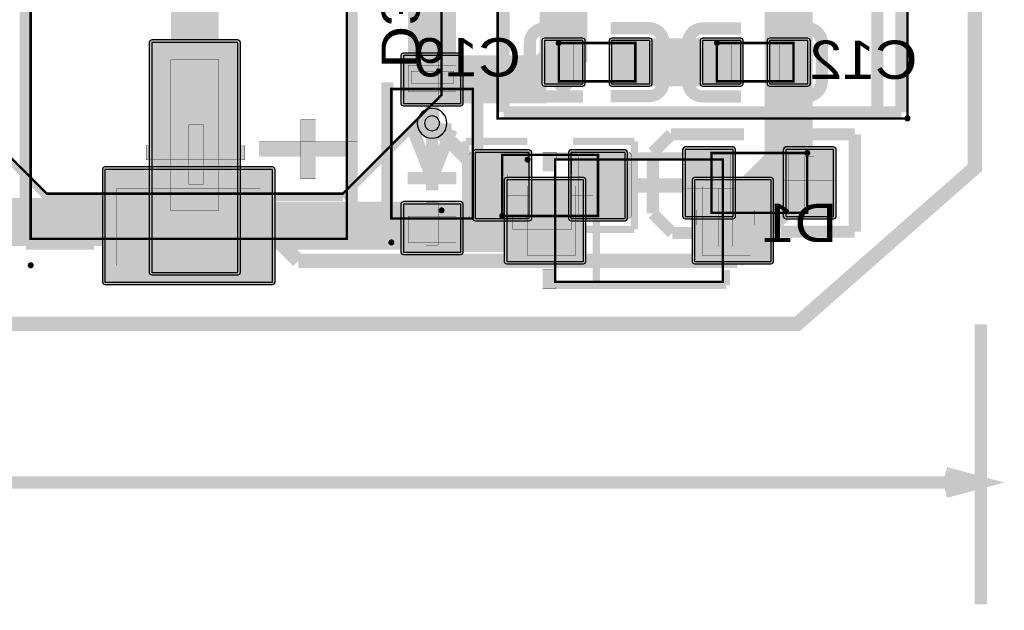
# Model space of a CAD drawing. Header units: millimetres. Extents: x -8 to 125, y -6 to 113.
# Tile 95 of 142: x 99 to 119, y -6 to 6. Entities that reach past the tile are written whole.
import ezdxf
from ezdxf.enums import TextEntityAlignment as Align

# ---------------------------------------------------------------- set-up
doc = ezdxf.new("R2010")
doc.units = ezdxf.units.MM
for name, color, linetype, true_color in [('Board Outline Layer', 7, 'Continuous', 0xff00ff), ('Bottom Layer', 7, 'Continuous', 0x0000ff), ('Bottom Paste Mask Layer', 7, 'Continuous', 0x800000), ('Bottom Silkscreen Layer', 7, 'Continuous', 0x66cc33), ('Bottom Solder Mask Layer', 7, 'Continuous', 0xaa00ff), ('Component Marking Layer', 7, 'Continuous', 0x66ffcc), ('Component Shape Layer', 7, 'Continuous', 0x00cccc), ('Document Layer', 7, 'Continuous', 0xffffff), ('Hole Layer', 7, 'Continuous', 0x222222), ('Multi-Layer', 7, 'Continuous', 0xc0c0c0), ('Pin Soldering Layer', 7, 'Continuous', 0xcc9999), ('Top Layer', 7, 'Continuous', 0xff0000), ('Top Paste Mask Layer', 7, 'Continuous', 0x808080), ('Top Silkscreen Layer', 7, 'Continuous', 0xffcc00), ('Top Solder Mask Layer', 7, 'Continuous', 0x800080)]:
    doc.layers.add(name, color=color, linetype=linetype, true_color=true_color)
doc.styles.get("Standard").update_dxf_attribs({"font": 'arial.ttf'})

msp = doc.modelspace()

# ---------------------------------------------------------------- hatches: boundary and pattern name
at = {"layer": 'Bottom Layer'}
for points in [[(109.761, 5.916), (109.761, 5.016), (110.561, 5.016), (110.561, 5.916)], [(111.161, 5.916), (111.161, 5.016), (111.961, 5.016), (111.961, 5.916)], [(113.063, 5.916), (113.063, 5.016), (113.863, 5.016), (113.863, 5.916)], [(114.463, 5.916), (114.463, 5.016), (115.263, 5.016), (115.263, 5.916)], [(106.817, 4.606), (108.017, 4.606), (108.017, 5.606), (106.817, 5.606)], [(104.087, 0.88), (104.087, 3.23), (100.587, 3.23), (100.587, 0.88)], [(110.575, 1.309), (110.575, 3.009), (108.975, 3.009), (108.975, 1.309)], [(114.495, 1.309), (114.495, 3.009), (112.895, 3.009), (112.895, 1.309)], [(106.817, 1.506), (108.017, 1.506), (108.017, 2.506), (106.817, 2.506)]]:
    msp.add_hatch(color=256, dxfattribs=at).paths.add_polyline_path(points)
at = {"layer": 'Bottom Paste Mask Layer'}
for points in [[(109.761, 5.916), (109.761, 5.016), (110.561, 5.016), (110.561, 5.916)], [(111.161, 5.916), (111.161, 5.016), (111.961, 5.016), (111.961, 5.916)], [(113.063, 5.916), (113.063, 5.016), (113.863, 5.016), (113.863, 5.916)], [(114.463, 5.916), (114.463, 5.016), (115.263, 5.016), (115.263, 5.916)], [(106.817, 4.606), (108.017, 4.606), (108.017, 5.606), (106.817, 5.606)], [(104.087, 0.88), (104.087, 3.23), (100.587, 3.23), (100.587, 0.88)], [(110.575, 1.309), (110.575, 3.009), (108.975, 3.009), (108.975, 1.309)], [(114.495, 1.309), (114.495, 3.009), (112.895, 3.009), (112.895, 1.309)], [(106.817, 1.506), (108.017, 1.506), (108.017, 2.506), (106.817, 2.506)]]:
    msp.add_hatch(color=256, dxfattribs=at).paths.add_polyline_path(points)
at = {"layer": 'Bottom Silkscreen Layer'}
for points in [[(109.725, 3.589), (110.005, 3.589), (110.005, 3.189), (109.725, 3.189)], [(109.995, 0.739), (109.725, 0.739), (109.725, 1.139), (110.005, 1.139)]]:
    msp.add_hatch(color=256, dxfattribs=at).paths.add_polyline_path(points)
at = {"layer": 'Bottom Solder Mask Layer'}
for points in [[(109.71, 5.916), (109.71, 5.016), (109.725, 4.981), (109.761, 4.966), (110.561, 4.966), (110.597, 4.981), (110.612, 5.016), (110.612, 5.916), (110.597, 5.952), (110.561, 5.967), (109.761, 5.967), (109.725, 5.952)], [(111.111, 5.916), (111.111, 5.016), (111.125, 4.981), (111.161, 4.966), (111.961, 4.966), (111.997, 4.981), (112.012, 5.016), (112.012, 5.916), (111.997, 5.952), (111.961, 5.967), (111.161, 5.967), (111.125, 5.952)], [(113.012, 5.916), (113.012, 5.016), (113.027, 4.981), (113.063, 4.966), (113.863, 4.966), (113.899, 4.981), (113.914, 5.016), (113.914, 5.916), (113.899, 5.952), (113.863, 5.967), (113.063, 5.967), (113.027, 5.952)], [(114.413, 5.916), (114.413, 5.016), (114.427, 4.981), (114.463, 4.966), (115.263, 4.966), (115.299, 4.981), (115.314, 5.016), (115.314, 5.916), (115.299, 5.952), (115.263, 5.967), (114.463, 5.967), (114.427, 5.952)], [(106.817, 4.555), (108.017, 4.555), (108.053, 4.57), (108.068, 4.606), (108.068, 5.606), (108.053, 5.642), (108.017, 5.657), (106.817, 5.657), (106.781, 5.642), (106.766, 5.606), (106.766, 4.606), (106.781, 4.57)], [(104.138, 0.88), (104.138, 3.23), (104.123, 3.266), (104.087, 3.28), (100.587, 3.28), (100.551, 3.266), (100.536, 3.23), (100.536, 0.88), (100.551, 0.844), (100.587, 0.829), (104.087, 0.829), (104.123, 0.844)], [(110.626, 1.309), (110.626, 3.009), (110.611, 3.045), (110.575, 3.06), (108.975, 3.06), (108.939, 3.045), (108.924, 3.009), (108.924, 1.309), (108.939, 1.273), (108.975, 1.258), (110.575, 1.258), (110.611, 1.273)], [(114.546, 1.309), (114.546, 3.009), (114.531, 3.045), (114.495, 3.06), (112.895, 3.06), (112.859, 3.045), (112.844, 3.009), (112.844, 1.309), (112.859, 1.273), (112.895, 1.258), (114.495, 1.258), (114.531, 1.273)], [(106.817, 1.455), (108.017, 1.455), (108.053, 1.47), (108.068, 1.506), (108.068, 2.506), (108.053, 2.542), (108.017, 2.557), (106.817, 2.557), (106.781, 2.542), (106.766, 2.506), (106.766, 1.506), (106.781, 1.47)]]:
    msp.add_hatch(color=256, dxfattribs=at).paths.add_polyline_path(points)
at = {"layer": 'Component Marking Layer'}
for points in [[(110.001, 5.866, 1), (110.121, 5.866, 1)], [(113.303, 5.866, 1), (113.423, 5.866, 1)], [(117.28, 4.293, 1), (117.402, 4.293, 1)], [(115.189, 3.572, 1), (115.309, 3.572, 1)], [(109.35, 3.434, 1), (109.47, 3.434, 1)], [(107.554, 2.374, 1), (107.674, 2.374, 1)], [(108.821, 2.258, 1), (108.941, 2.258, 1)], [(106.507, 1.706, 1), (106.627, 1.706, 1)], [(98.976, 1.229, 1), (99.098, 1.229, 1)]]:
    msp.add_hatch(color=256, dxfattribs=at).paths.add_polyline_path(points)
at = {"layer": 'Document Layer'}
for points in [[(107.544, 4.699), (107.544, 5.588), (107.29, 5.588), (107.29, 4.699)], [(106.98, 5.027), (107.869, 5.027), (107.869, 5.281), (106.98, 5.281)], [(102.337, 2.921), (102.646, 2.921), (102.646, 4.157), (102.337, 4.157)], [(101.448, 3.429), (103.508, 3.429), (103.508, 3.738), (101.448, 3.738)], [(115.19, 2.39), (115.19, 3.49), (115.39, 3.49), (115.39, 2.39)], [(113.755, 2.837), (112.655, 2.837), (112.655, 3.037), (113.755, 3.037)], [(114.744, 3.006), (115.844, 3.006), (115.844, 2.806), (114.744, 2.806)], [(113.389, 2.841), (113.695, 2.841), (113.695, 1.617), (113.389, 1.617)], [(107.544, 1.651), (107.544, 2.54), (107.29, 2.54), (107.29, 1.651)], [(109.103, 1.976), (109.103, 2.282), (110.327, 2.282), (110.327, 1.976)], [(114.154, 2.076), (114.154, 2.382), (112.93, 2.382), (112.93, 2.076)]]:
    msp.add_hatch(color=256, dxfattribs=at).paths.add_polyline_path(points)
at = {"layer": 'Pin Soldering Layer'}
for points in [[(110.061, 5.866), (110.061, 5.066), (110.361, 5.066), (110.361, 5.866)], [(111.661, 5.866), (111.661, 5.066), (111.361, 5.066), (111.361, 5.866)], [(113.363, 5.866), (113.363, 5.066), (113.663, 5.066), (113.663, 5.866)], [(114.963, 5.866), (114.963, 5.066), (114.663, 5.066), (114.663, 5.866)], [(101.964, 2.374), (102.964, 2.374), (102.964, 5.524), (101.964, 5.524)], [(106.917, 4.856), (107.917, 4.856), (107.917, 5.406), (106.917, 5.406)], [(108.881, 2.258), (108.881, 3.533), (109.281, 3.533), (109.281, 2.258)], [(110.881, 2.258), (110.881, 3.533), (110.481, 3.533), (110.481, 2.258)], [(113.649, 2.321), (113.249, 2.321), (113.249, 3.571), (113.649, 3.571)], [(115.249, 2.321), (114.849, 2.321), (114.849, 3.571), (115.249, 3.571)], [(109.41, 2.884), (109.41, 1.434), (110.41, 1.434), (110.41, 2.884)], [(114.06, 2.884), (114.06, 1.434), (113.06, 1.434), (113.06, 2.884)], [(100.836, 1.229), (103.838, 1.229), (103.838, 2.83), (100.836, 2.83)], [(106.917, 1.706), (107.917, 1.706), (107.917, 2.256), (106.917, 2.256)]]:
    msp.add_hatch(color=256, dxfattribs=at).paths.add_polyline_path(points)
at = {"layer": 'Top Layer'}
for points in [[(101.564, 1.079), (103.364, 1.079), (103.364, 5.879), (101.564, 5.879)], [(108.314, 3.584), (108.314, 2.207), (109.447, 2.207), (109.447, 3.584)], [(110.314, 3.584), (110.314, 2.207), (111.447, 2.207), (111.447, 3.584)], [(113.699, 2.247), (113.699, 3.646), (112.699, 3.646), (112.699, 2.247)], [(115.8, 2.247), (115.8, 3.646), (114.8, 3.646), (114.8, 2.247)]]:
    msp.add_hatch(color=256, dxfattribs=at).paths.add_polyline_path(points)
at = {"layer": 'Top Paste Mask Layer'}
for points in [[(101.564, 1.079), (103.364, 1.079), (103.364, 5.879), (101.564, 5.879)], [(108.181, 2.256), (108.181, 3.536), (108.231, 3.586), (109.381, 3.586), (109.431, 3.536), (109.436, 3.126), (108.986, 3.126), (108.986, 2.676), (109.426, 2.676), (109.431, 2.256), (109.381, 2.206), (108.231, 2.206)], [(110.331, 2.256), (110.331, 2.676), (110.776, 2.676), (110.776, 3.126), (110.336, 3.126), (110.331, 3.536), (110.381, 3.586), (111.531, 3.586), (111.581, 3.536), (111.581, 2.256), (111.531, 2.206), (110.381, 2.206)], [(113.699, 2.247), (113.699, 3.646), (112.699, 3.646), (112.699, 2.247)], [(115.8, 2.247), (115.8, 3.646), (114.8, 3.646), (114.8, 2.247)]]:
    msp.add_hatch(color=256, dxfattribs=at).paths.add_polyline_path(points)
at = {"layer": 'Top Silkscreen Layer'}
for points in [[(104.678, 3.033), (104.987, 3.033), (104.987, 4.269), (104.678, 4.269)], [(103.803, 3.496), (105.863, 3.496), (105.863, 3.806), (103.803, 3.806)]]:
    msp.add_hatch(color=256, dxfattribs=at).paths.add_polyline_path(points)
at = {"layer": 'Top Solder Mask Layer'}
for points in [[(101.564, 1.028), (103.364, 1.028), (103.4, 1.043), (103.415, 1.079), (103.415, 5.879), (103.4, 5.915), (103.364, 5.93), (101.564, 5.93), (101.528, 5.915), (101.513, 5.879), (101.513, 1.079), (101.528, 1.043)], [(108.264, 3.584), (108.264, 2.207), (108.278, 2.171), (108.314, 2.156), (109.447, 2.156), (109.483, 2.171), (109.498, 2.207), (109.498, 3.584), (109.483, 3.62), (109.447, 3.635), (108.314, 3.635), (108.278, 3.62)], [(110.264, 3.584), (110.264, 2.207), (110.278, 2.171), (110.314, 2.156), (111.447, 2.156), (111.483, 2.171), (111.498, 2.207), (111.498, 3.584), (111.483, 3.62), (111.447, 3.635), (110.314, 3.635), (110.278, 3.62)], [(113.75, 2.247), (113.75, 3.646), (113.735, 3.682), (113.699, 3.697), (112.699, 3.697), (112.663, 3.682), (112.648, 3.646), (112.648, 2.247), (112.663, 2.211), (112.699, 2.196), (113.699, 2.196), (113.735, 2.211)], [(115.851, 2.247), (115.851, 3.646), (115.836, 3.682), (115.8, 3.697), (114.8, 3.697), (114.764, 3.682), (114.749, 3.646), (114.749, 2.247), (114.764, 2.211), (114.8, 2.196), (115.8, 2.196), (115.836, 2.211)]]:
    msp.add_hatch(color=256, dxfattribs=at).paths.add_polyline_path(points)

# ---------------------------------------------------------------- linework, layer by layer
at = {"layer": 'Board Outline Layer', "const_width": 0.3}
msp.add_lwpolyline([(2.794, 100.008), (116.078, 100.008), (118.746, 97.536), (118.746, 3.262), (115.042, 0.008), (2.754, 0.008), (0, 3.262), (0, 96.754)], close=True, dxfattribs=at)
at = {"layer": 'Bottom Layer'}
for points, const_width in [([(107.417, 5.106), (107.417, 8.509)], 1), ([(110.161, 5.466), (110.161, 7.244)], 1), ([(114.863, 7.244), (114.863, 5.466)], 1), ([(110.161, 5.466), (109.801, 5.106)], 1), ([(111.561, 5.466), (113.463, 5.466)], 1), ([(114.863, 3.328), (114.863, 5.466)], 1), ([(109.801, 5.106), (107.417, 5.106)], 1), ([(107.417, 4.191), (107.417, 5.106)], 0.3), ([(113.695, 2.159), (114.863, 3.328)], 1), ([(107.368, 2.055), (102.337, 2.055)], 1), ([(107.417, 2.006), (107.368, 2.055)], 1), ([(109.622, 2.006), (107.417, 2.006)], 1), ([(109.775, 2.159), (109.622, 2.006)], 1)]:
    msp.add_lwpolyline(points, dxfattribs=dict(at, const_width=const_width))
for points in [[(109.761, 5.916), (109.761, 5.016), (110.561, 5.016), (110.561, 5.916)], [(111.161, 5.916), (111.161, 5.016), (111.961, 5.016), (111.961, 5.916)], [(113.063, 5.916), (113.063, 5.016), (113.863, 5.016), (113.863, 5.916)], [(114.463, 5.916), (114.463, 5.016), (115.263, 5.016), (115.263, 5.916)], [(106.817, 4.606), (108.017, 4.606), (108.017, 5.606), (106.817, 5.606)], [(104.087, 0.88), (104.087, 3.23), (100.587, 3.23), (100.587, 0.88)], [(110.575, 1.309), (110.575, 3.009), (108.975, 3.009), (108.975, 1.309)], [(114.495, 1.309), (114.495, 3.009), (112.895, 3.009), (112.895, 1.309)], [(106.817, 1.506), (108.017, 1.506), (108.017, 2.506), (106.817, 2.506)]]:
    msp.add_lwpolyline(points, close=True, dxfattribs=at)
at = {"layer": 'Bottom Paste Mask Layer'}
for points in [[(109.761, 5.916), (109.761, 5.016), (110.561, 5.016), (110.561, 5.916)], [(111.161, 5.916), (111.161, 5.016), (111.961, 5.016), (111.961, 5.916)], [(113.063, 5.916), (113.063, 5.016), (113.863, 5.016), (113.863, 5.916)], [(114.463, 5.916), (114.463, 5.016), (115.263, 5.016), (115.263, 5.916)], [(106.817, 4.606), (108.017, 4.606), (108.017, 5.606), (106.817, 5.606)], [(104.087, 0.88), (104.087, 3.23), (100.587, 3.23), (100.587, 0.88)], [(110.575, 1.309), (110.575, 3.009), (108.975, 3.009), (108.975, 1.309)], [(114.495, 1.309), (114.495, 3.009), (112.895, 3.009), (112.895, 1.309)], [(106.817, 1.506), (108.017, 1.506), (108.017, 2.506), (106.817, 2.506)]]:
    msp.add_lwpolyline(points, close=True, dxfattribs=at)
at = {"layer": 'Bottom Silkscreen Layer'}
for points, const_width in [([(98.936, 8.481), (98.936, 1.679)], 0.254), ([(98.936, 8.481), (98.936, 1.679)], 0.254), ([(105.738, 1.684), (105.738, 8.481)], 0.254), ([(105.738, 1.684), (105.738, 8.481)], 0.254), ([(110.566, 6.171), (109.766, 6.171)], 0.254), ([(110.566, 6.171), (109.766, 6.171)], 0.254), ([(111.142, 6.176), (111.942, 6.176)], 0.254), ([(111.142, 6.176), (111.942, 6.176)], 0.254), ([(113.868, 6.171), (113.068, 6.171)], 0.254), ([(113.868, 6.171), (113.068, 6.171)], 0.254), ([(114.444, 6.176), (115.244, 6.176)], 0.254), ([(114.444, 6.176), (115.244, 6.176)], 0.254), ([(109.456, 5.061), (109.456, 5.861)], 0.254), ([(109.456, 5.061), (109.456, 5.861)], 0.254), ([(112.251, 5.067), (112.251, 5.867)], 0.254), ([(112.251, 5.067), (112.251, 5.867)], 0.254), ([(112.758, 5.061), (112.758, 5.861)], 0.254), ([(112.758, 5.061), (112.758, 5.861)], 0.254), ([(115.553, 5.067), (115.553, 5.867)], 0.254), ([(115.553, 5.067), (115.553, 5.867)], 0.254), ([(106.484, 2.049), (106.484, 5.049)], 0.254), ([(106.484, 2.049), (106.484, 5.049)], 0.254), ([(108.363, 2.036), (108.363, 5.036)], 0.254), ([(108.363, 2.036), (108.363, 5.036)], 0.254), ([(110.566, 4.751), (109.766, 4.751)], 0.254), ([(110.566, 4.751), (109.766, 4.751)], 0.254), ([(111.142, 4.757), (111.942, 4.757)], 0.254), ([(111.142, 4.757), (111.942, 4.757)], 0.254), ([(113.868, 4.751), (113.068, 4.751)], 0.254), ([(113.868, 4.751), (113.068, 4.751)], 0.254), ([(114.444, 4.757), (115.244, 4.757)], 0.254), ([(114.444, 4.757), (115.244, 4.757)], 0.254), ([(107.417, 2.794), (107.417, 4.318)], 0.254), ([(107.417, 2.794), (107.417, 4.318)], 0.254), ([(107.01, 4.064), (107.417, 3.048)], 0.254), ([(107.823, 4.064), (107.01, 4.064)], 0.254), ([(107.01, 4.064), (107.417, 3.048)], 0.254), ([(107.823, 4.064), (107.01, 4.064)], 0.254), ([(107.417, 3.048), (107.823, 4.064)], 0.254), ([(107.417, 3.048), (107.823, 4.064)], 0.254), ([(109.909, 3.51), (113.561, 3.51)], 0.152), ([(109.909, 3.51), (113.561, 3.51)], 0.152), ([(110.843, 0.808), (110.843, 3.51)], 0.152), ([(110.843, 0.808), (110.843, 3.51)], 0.152), ([(113.561, 3.189), (113.561, 3.51)], 0.152), ([(113.561, 3.189), (113.561, 3.51)], 0.152), ([(107.925, 3.048), (106.909, 3.048)], 0.254), ([(107.925, 3.048), (106.909, 3.048)], 0.254), ([(100.356, 1.684), (98.936, 1.684)], 0.254), ([(100.356, 1.684), (98.936, 1.684)], 0.254), ([(105.738, 1.684), (104.318, 1.684)], 0.254), ([(105.738, 1.684), (104.318, 1.684)], 0.254), ([(113.561, 0.808), (113.561, 1.129)], 0.152), ([(113.561, 0.808), (113.561, 1.129)], 0.152), ([(109.909, 0.808), (113.561, 0.808)], 0.152), ([(109.909, 0.808), (113.561, 0.808)], 0.152)]:
    msp.add_lwpolyline(points, dxfattribs=dict(at, const_width=const_width))
at = {"layer": 'Bottom Silkscreen Layer', "const_width": 0.254}
for points in [[(109.766, 6.171, 0.414239), (109.456, 5.861)], [(109.766, 6.171, 0.414239), (109.456, 5.861)], [(112.251, 5.867, 0.414214), (111.942, 6.176)], [(112.251, 5.867, 0.414214), (111.942, 6.176)], [(113.068, 6.171, 0.414239), (112.758, 5.861)], [(113.068, 6.171, 0.414239), (112.758, 5.861)], [(115.553, 5.867, 0.414214), (115.244, 6.176)], [(115.553, 5.867, 0.414214), (115.244, 6.176)], [(109.456, 5.061, 0.414214), (109.766, 4.751)], [(109.456, 5.061, 0.414214), (109.766, 4.751)], [(111.942, 4.757, 0.414239), (112.251, 5.067)], [(111.942, 4.757, 0.414239), (112.251, 5.067)], [(112.758, 5.061, 0.414214), (113.068, 4.751)], [(112.758, 5.061, 0.414214), (113.068, 4.751)], [(115.244, 4.757, 0.414239), (115.553, 5.067)], [(115.244, 4.757, 0.414239), (115.553, 5.067)]]:
    msp.add_lwpolyline(points, format="xyb", dxfattribs=at)
at = {"layer": 'Bottom Silkscreen Layer', "const_width": 0.00508}
for points in [[(109.725, 3.589), (110.005, 3.589), (110.005, 3.189), (109.725, 3.189)], [(109.725, 3.589), (110.005, 3.589), (110.005, 3.189), (109.725, 3.189)], [(109.995, 0.739), (109.725, 0.739), (109.725, 1.139), (110.005, 1.139)], [(109.995, 0.739), (109.725, 0.739), (109.725, 1.139), (110.005, 1.139)]]:
    msp.add_lwpolyline(points, close=True, dxfattribs=at)
at = {"layer": 'Bottom Solder Mask Layer'}
for points in [[(109.71, 5.916), (109.71, 5.016), (109.725, 4.981), (109.761, 4.966), (110.561, 4.966), (110.597, 4.981), (110.612, 5.016), (110.612, 5.916), (110.597, 5.952), (110.561, 5.967), (109.761, 5.967), (109.725, 5.952)], [(111.111, 5.916), (111.111, 5.016), (111.125, 4.981), (111.161, 4.966), (111.961, 4.966), (111.997, 4.981), (112.012, 5.016), (112.012, 5.916), (111.997, 5.952), (111.961, 5.967), (111.161, 5.967), (111.125, 5.952)], [(113.012, 5.916), (113.012, 5.016), (113.027, 4.981), (113.063, 4.966), (113.863, 4.966), (113.899, 4.981), (113.914, 5.016), (113.914, 5.916), (113.899, 5.952), (113.863, 5.967), (113.063, 5.967), (113.027, 5.952)], [(114.413, 5.916), (114.413, 5.016), (114.427, 4.981), (114.463, 4.966), (115.263, 4.966), (115.299, 4.981), (115.314, 5.016), (115.314, 5.916), (115.299, 5.952), (115.263, 5.967), (114.463, 5.967), (114.427, 5.952)], [(106.817, 4.555), (108.017, 4.555), (108.053, 4.57), (108.068, 4.606), (108.068, 5.606), (108.053, 5.642), (108.017, 5.657), (106.817, 5.657), (106.781, 5.642), (106.766, 5.606), (106.766, 4.606), (106.781, 4.57)], [(104.138, 0.88), (104.138, 3.23), (104.123, 3.266), (104.087, 3.28), (100.587, 3.28), (100.551, 3.266), (100.536, 3.23), (100.536, 0.88), (100.551, 0.844), (100.587, 0.829), (104.087, 0.829), (104.123, 0.844)], [(110.626, 1.309), (110.626, 3.009), (110.611, 3.045), (110.575, 3.06), (108.975, 3.06), (108.939, 3.045), (108.924, 3.009), (108.924, 1.309), (108.939, 1.273), (108.975, 1.258), (110.575, 1.258), (110.611, 1.273)], [(114.546, 1.309), (114.546, 3.009), (114.531, 3.045), (114.495, 3.06), (112.895, 3.06), (112.859, 3.045), (112.844, 3.009), (112.844, 1.309), (112.859, 1.273), (112.895, 1.258), (114.495, 1.258), (114.531, 1.273)], [(106.817, 1.455), (108.017, 1.455), (108.053, 1.47), (108.068, 1.506), (108.068, 2.506), (108.053, 2.542), (108.017, 2.557), (106.817, 2.557), (106.781, 2.542), (106.766, 2.506), (106.766, 1.506), (106.781, 1.47)]]:
    msp.add_lwpolyline(points, close=True, dxfattribs=at)
at = {"layer": 'Component Marking Layer', "const_width": 0.00508}
for points in [[(110.001, 5.866, 1), (110.121, 5.866, 1)], [(113.303, 5.866, 1), (113.423, 5.866, 1)], [(117.28, 4.293, 1), (117.402, 4.293, 1)], [(109.35, 3.434, 1), (109.47, 3.434, 1)], [(115.189, 3.572, 1), (115.309, 3.572, 1)], [(107.554, 2.374, 1), (107.674, 2.374, 1)], [(108.821, 2.258, 1), (108.941, 2.258, 1)], [(106.507, 1.706, 1), (106.627, 1.706, 1)], [(98.976, 1.229, 1), (99.098, 1.229, 1)]]:
    msp.add_lwpolyline(points, format="xyb", close=True, dxfattribs=at)
at = {"layer": 'Component Shape Layer', "const_width": 0.0508}
for points in [[(108.786, 4.293), (108.786, 24.867), (117.341, 24.867), (117.341, 4.293)], [(108.786, 4.293), (108.786, 24.867), (117.341, 24.867), (117.341, 4.293)], [(97.314, 13.024), (107.614, 13.024), (107.614, 4.784), (105.554, 2.724), (99.374, 2.724), (97.314, 4.784)], [(97.314, 13.024), (107.614, 13.024), (107.614, 4.784), (105.554, 2.724), (99.374, 2.724), (97.314, 4.784)], [(99.037, 1.781), (105.636, 1.781), (105.636, 8.379), (99.037, 8.379)], [(99.037, 1.781), (105.636, 1.781), (105.636, 8.379), (99.037, 8.379)], [(110.061, 5.866), (110.061, 5.066), (111.661, 5.066), (111.661, 5.866)], [(110.061, 5.866), (110.061, 5.066), (111.661, 5.066), (111.661, 5.866)], [(113.363, 5.866), (113.363, 5.066), (114.963, 5.066), (114.963, 5.866)], [(113.363, 5.866), (113.363, 5.066), (114.963, 5.066), (114.963, 5.866)], [(106.567, 2.206), (108.267, 2.206), (108.267, 4.906), (106.567, 4.906)], [(106.567, 2.206), (108.267, 2.206), (108.267, 4.906), (106.567, 4.906)], [(108.881, 2.258), (108.881, 3.533), (110.881, 3.533), (110.881, 2.258)], [(108.881, 2.258), (108.881, 3.533), (110.881, 3.533), (110.881, 2.258)], [(113.249, 2.321), (113.249, 3.571), (115.249, 3.571), (115.249, 2.321)], [(113.249, 2.321), (113.249, 3.571), (115.249, 3.571), (115.249, 2.321)], [(109.985, 3.434), (109.985, 0.884), (113.485, 0.884), (113.485, 3.434)], [(109.985, 3.434), (109.985, 0.884), (113.485, 0.884), (113.485, 3.434)]]:
    msp.add_lwpolyline(points, close=True, dxfattribs=at)
at = {"layer": 'Document Layer', "const_width": 0.00508}
for points in [[(107.544, 4.699), (107.544, 5.588), (107.29, 5.588), (107.29, 4.699)], [(107.544, 4.699), (107.544, 5.588), (107.29, 5.588), (107.29, 4.699)], [(106.98, 5.027), (107.869, 5.027), (107.869, 5.281), (106.98, 5.281)], [(106.98, 5.027), (107.869, 5.027), (107.869, 5.281), (106.98, 5.281)], [(102.337, 2.921), (102.646, 2.921), (102.646, 4.157), (102.337, 4.157)], [(102.337, 2.921), (102.646, 2.921), (102.646, 4.157), (102.337, 4.157)], [(101.448, 3.429), (103.508, 3.429), (103.508, 3.738), (101.448, 3.738)], [(101.448, 3.429), (103.508, 3.429), (103.508, 3.738), (101.448, 3.738)], [(115.19, 2.39), (115.19, 3.49), (115.39, 3.49), (115.39, 2.39)], [(115.19, 2.39), (115.19, 3.49), (115.39, 3.49), (115.39, 2.39)], [(113.755, 2.837), (112.655, 2.837), (112.655, 3.037), (113.755, 3.037)], [(113.755, 2.837), (112.655, 2.837), (112.655, 3.037), (113.755, 3.037)], [(114.744, 3.006), (115.844, 3.006), (115.844, 2.806), (114.744, 2.806)], [(114.744, 3.006), (115.844, 3.006), (115.844, 2.806), (114.744, 2.806)], [(113.389, 2.841), (113.695, 2.841), (113.695, 1.617), (113.389, 1.617)], [(113.389, 2.841), (113.695, 2.841), (113.695, 1.617), (113.389, 1.617)], [(107.544, 1.651), (107.544, 2.54), (107.29, 2.54), (107.29, 1.651)], [(107.544, 1.651), (107.544, 2.54), (107.29, 2.54), (107.29, 1.651)], [(109.103, 1.976), (109.103, 2.282), (110.327, 2.282), (110.327, 1.976)], [(109.103, 1.976), (109.103, 2.282), (110.327, 2.282), (110.327, 1.976)], [(114.154, 2.076), (114.154, 2.382), (112.93, 2.382), (112.93, 2.076)], [(114.154, 2.076), (114.154, 2.382), (112.93, 2.382), (112.93, 2.076)]]:
    msp.add_lwpolyline(points, close=True, dxfattribs=at)
at = {"layer": 'Document Layer', "const_width": 0.254}
for points in [[(118.872, 0), (118.872, -5.842)], [(118.872, -3.302), (118.136, -3.105), (118.872, -3.302), (118.136, -3.499)], [(65.733, -3.302), (118.872, -3.302)]]:
    msp.add_lwpolyline(points, dxfattribs=at)
at = {"layer": 'Hole Layer'}
msp.add_lwpolyline([(107.262, 4.191, 1), (107.572, 4.191), (107.572, 4.191, 1), (107.262, 4.191)], format="xyb", dxfattribs=at)
at = {"layer": 'Multi-Layer'}
msp.add_lwpolyline([(107.107, 4.191, 1), (107.727, 4.191), (107.727, 4.191, 1), (107.107, 4.191)], format="xyb", dxfattribs=at)
at = {"layer": 'Pin Soldering Layer', "const_width": 0.00508}
for points in [[(110.061, 5.866), (110.061, 5.066), (110.361, 5.066), (110.361, 5.866)], [(110.061, 5.866), (110.061, 5.066), (110.361, 5.066), (110.361, 5.866)], [(111.661, 5.866), (111.661, 5.066), (111.361, 5.066), (111.361, 5.866)], [(111.661, 5.866), (111.661, 5.066), (111.361, 5.066), (111.361, 5.866)], [(113.363, 5.866), (113.363, 5.066), (113.663, 5.066), (113.663, 5.866)], [(113.363, 5.866), (113.363, 5.066), (113.663, 5.066), (113.663, 5.866)], [(114.963, 5.866), (114.963, 5.066), (114.663, 5.066), (114.663, 5.866)], [(114.963, 5.866), (114.963, 5.066), (114.663, 5.066), (114.663, 5.866)], [(101.964, 2.374), (102.964, 2.374), (102.964, 5.524), (101.964, 5.524)], [(101.964, 2.374), (102.964, 2.374), (102.964, 5.524), (101.964, 5.524)], [(106.917, 4.856), (107.917, 4.856), (107.917, 5.406), (106.917, 5.406)], [(106.917, 4.856), (107.917, 4.856), (107.917, 5.406), (106.917, 5.406)], [(108.881, 2.258), (108.881, 3.533), (109.281, 3.533), (109.281, 2.258)], [(108.881, 2.258), (108.881, 3.533), (109.281, 3.533), (109.281, 2.258)], [(110.881, 2.258), (110.881, 3.533), (110.481, 3.533), (110.481, 2.258)], [(110.881, 2.258), (110.881, 3.533), (110.481, 3.533), (110.481, 2.258)], [(113.649, 2.321), (113.249, 2.321), (113.249, 3.571), (113.649, 3.571)], [(113.649, 2.321), (113.249, 2.321), (113.249, 3.571), (113.649, 3.571)], [(115.249, 2.321), (114.849, 2.321), (114.849, 3.571), (115.249, 3.571)], [(115.249, 2.321), (114.849, 2.321), (114.849, 3.571), (115.249, 3.571)], [(109.41, 2.884), (109.41, 1.434), (110.41, 1.434), (110.41, 2.884)], [(109.41, 2.884), (109.41, 1.434), (110.41, 1.434), (110.41, 2.884)], [(114.06, 2.884), (114.06, 1.434), (113.06, 1.434), (113.06, 2.884)], [(114.06, 2.884), (114.06, 1.434), (113.06, 1.434), (113.06, 2.884)], [(100.836, 1.229), (103.838, 1.229), (103.838, 2.83), (100.836, 2.83)], [(100.836, 1.229), (103.838, 1.229), (103.838, 2.83), (100.836, 2.83)], [(106.917, 1.706), (107.917, 1.706), (107.917, 2.256), (106.917, 2.256)], [(106.917, 1.706), (107.917, 1.706), (107.917, 2.256), (106.917, 2.256)]]:
    msp.add_lwpolyline(points, close=True, dxfattribs=at)
at = {"layer": 'Top Layer'}
for points, const_width in [([(102.464, 6.985), (102.464, 3.479)], 1), ([(108.712, 2.896), (107.417, 4.191)], 0.3), ([(102.464, 3.479), (101.118, 2.134)], 1), ([(104.622, 1.321), (102.464, 3.479)], 0.3), ([(113.148, 2.896), (113.199, 2.946)], 0.3), ([(115.3, 2.946), (115.3, 2.828)], 0.3), ([(108.881, 2.896), (108.712, 2.896)], 0.3), ([(110.881, 2.896), (113.148, 2.896)], 0.3), ([(115.3, 2.828), (113.792, 1.321)], 0.3), ([(101.118, 2.134), (88.338, 2.134)], 1), ([(113.792, 1.321), (104.622, 1.321)], 0.3)]:
    msp.add_lwpolyline(points, dxfattribs=dict(at, const_width=const_width))
for points in [[(101.564, 1.079), (103.364, 1.079), (103.364, 5.879), (101.564, 5.879)], [(108.314, 3.584), (108.314, 2.207), (109.447, 2.207), (109.447, 3.584)], [(110.314, 3.584), (110.314, 2.207), (111.447, 2.207), (111.447, 3.584)], [(113.699, 2.247), (113.699, 3.646), (112.699, 3.646), (112.699, 2.247)], [(115.8, 2.247), (115.8, 3.646), (114.8, 3.646), (114.8, 2.247)]]:
    msp.add_lwpolyline(points, close=True, dxfattribs=at)
at = {"layer": 'Top Paste Mask Layer'}
for points in [[(101.564, 1.079), (103.364, 1.079), (103.364, 5.879), (101.564, 5.879)], [(113.699, 2.247), (113.699, 3.646), (112.699, 3.646), (112.699, 2.247)], [(115.8, 2.247), (115.8, 3.646), (114.8, 3.646), (114.8, 2.247)]]:
    msp.add_lwpolyline(points, close=True, dxfattribs=at)
at = {"layer": 'Top Paste Mask Layer', "const_width": 0.00508}
for points in [[(108.181, 2.256), (108.181, 3.536), (108.231, 3.586), (109.381, 3.586), (109.431, 3.536), (109.436, 3.126), (108.986, 3.126), (108.986, 2.676), (109.426, 2.676), (109.431, 2.256), (109.381, 2.206), (108.231, 2.206)], [(108.181, 2.256), (108.181, 3.536), (108.231, 3.586), (109.381, 3.586), (109.431, 3.536), (109.436, 3.126), (108.986, 3.126), (108.986, 2.676), (109.426, 2.676), (109.431, 2.256), (109.381, 2.206), (108.231, 2.206)], [(110.331, 2.256), (110.331, 2.676), (110.776, 2.676), (110.776, 3.126), (110.336, 3.126), (110.331, 3.536), (110.381, 3.586), (111.531, 3.586), (111.581, 3.536), (111.581, 2.256), (111.531, 2.206), (110.381, 2.206)], [(110.331, 2.256), (110.331, 2.676), (110.776, 2.676), (110.776, 3.126), (110.336, 3.126), (110.331, 3.536), (110.381, 3.586), (111.531, 3.586), (111.581, 3.536), (111.581, 2.256), (111.531, 2.206), (110.381, 2.206)]]:
    msp.add_lwpolyline(points, close=True, dxfattribs=at)
at = {"layer": 'Top Silkscreen Layer'}
for points, const_width in [([(108.913, 4.42), (108.913, 24.74)], 0.254), ([(108.913, 4.42), (108.913, 24.74)], 0.254), ([(116.713, 4.42), (116.713, 24.74)], 0.254), ([(116.713, 4.42), (116.713, 24.74)], 0.254), ([(117.214, 4.42), (117.214, 24.74)], 0.254), ([(117.214, 4.42), (117.214, 24.74)], 0.254), ([(107.69, 13.1), (107.69, 4.784)], 0.152), ([(107.69, 13.1), (107.69, 4.784)], 0.152), ([(97.238, 4.784), (99.374, 2.648)], 0.152), ([(97.238, 4.784), (99.374, 2.648)], 0.152), ([(107.69, 4.784), (105.554, 2.648)], 0.152), ([(107.69, 4.784), (105.554, 2.648)], 0.152), ([(108.913, 4.42), (117.214, 4.42)], 0.254), ([(108.913, 4.42), (117.214, 4.42)], 0.254), ([(112.026, 3.58), (112.407, 3.961)], 0.254), ([(112.026, 3.58), (112.407, 3.961)], 0.254), ([(112.407, 3.961), (113.931, 3.961)], 0.254), ([(112.407, 3.961), (113.931, 3.961)], 0.254), ([(116.242, 3.961), (114.693, 3.961)], 0.254), ([(116.242, 3.961), (114.693, 3.961)], 0.254), ([(116.242, 1.929), (116.242, 3.961)], 0.254), ([(116.242, 1.929), (116.242, 3.961)], 0.254), ([(108.119, 1.979), (108.119, 3.813)], 0.152), ([(108.119, 3.813), (109.404, 3.813)], 0.152), ([(108.119, 1.979), (108.119, 3.813)], 0.152), ([(108.119, 3.813), (109.404, 3.813)], 0.152), ([(111.642, 3.813), (110.357, 3.813)], 0.152), ([(111.642, 3.813), (110.357, 3.813)], 0.152), ([(111.642, 1.979), (111.642, 3.813)], 0.152), ([(111.642, 1.979), (111.642, 3.813)], 0.152), ([(112.026, 2.31), (112.026, 3.58)], 0.254), ([(112.026, 2.31), (112.026, 3.58)], 0.254), ([(114.449, 3.446), (114.449, 2.446)], 0.254), ([(114.449, 3.446), (114.449, 2.446)], 0.254), ([(114.35, 2.946), (114.081, 2.946)], 0.254), ([(114.35, 2.946), (114.081, 2.946)], 0.254), ([(99.374, 2.648), (101.384, 2.648)], 0.152), ([(99.374, 2.648), (101.384, 2.648)], 0.152), ([(103.544, 2.648), (105.554, 2.648)], 0.152), ([(103.544, 2.648), (105.554, 2.648)], 0.152), ([(112.432, 1.904), (112.026, 2.31)], 0.254), ([(112.432, 1.904), (112.026, 2.31)], 0.254), ([(114.693, 1.929), (116.242, 1.929)], 0.254), ([(114.693, 1.929), (116.242, 1.929)], 0.254), ([(109.404, 1.979), (108.119, 1.979)], 0.152), ([(109.404, 1.979), (108.119, 1.979)], 0.152), ([(110.357, 1.979), (111.642, 1.979)], 0.152), ([(110.357, 1.979), (111.642, 1.979)], 0.152), ([(113.905, 1.904), (112.432, 1.904)], 0.254), ([(113.905, 1.904), (112.432, 1.904)], 0.254)]:
    msp.add_lwpolyline(points, dxfattribs=dict(at, const_width=const_width))
at = {"layer": 'Top Silkscreen Layer', "const_width": 0.00508}
for points in [[(104.678, 3.033), (104.987, 3.033), (104.987, 4.269), (104.678, 4.269)], [(104.678, 3.033), (104.987, 3.033), (104.987, 4.269), (104.678, 4.269)], [(103.803, 3.496), (105.863, 3.496), (105.863, 3.806), (103.803, 3.806)], [(103.803, 3.496), (105.863, 3.496), (105.863, 3.806), (103.803, 3.806)]]:
    msp.add_lwpolyline(points, close=True, dxfattribs=at)
at = {"layer": 'Top Solder Mask Layer'}
for points in [[(101.564, 1.028), (103.364, 1.028), (103.4, 1.043), (103.415, 1.079), (103.415, 5.879), (103.4, 5.915), (103.364, 5.93), (101.564, 5.93), (101.528, 5.915), (101.513, 5.879), (101.513, 1.079), (101.528, 1.043)], [(108.264, 3.584), (108.264, 2.207), (108.278, 2.171), (108.314, 2.156), (109.447, 2.156), (109.483, 2.171), (109.498, 2.207), (109.498, 3.584), (109.483, 3.62), (109.447, 3.635), (108.314, 3.635), (108.278, 3.62)], [(110.264, 3.584), (110.264, 2.207), (110.278, 2.171), (110.314, 2.156), (111.447, 2.156), (111.483, 2.171), (111.498, 2.207), (111.498, 3.584), (111.483, 3.62), (111.447, 3.635), (110.314, 3.635), (110.278, 3.62)], [(113.75, 2.247), (113.75, 3.646), (113.735, 3.682), (113.699, 3.697), (112.699, 3.697), (112.663, 3.682), (112.648, 3.646), (112.648, 2.247), (112.663, 2.211), (112.699, 2.196), (113.699, 2.196), (113.735, 2.211)], [(115.851, 2.247), (115.851, 3.646), (115.836, 3.682), (115.8, 3.697), (114.8, 3.697), (114.764, 3.682), (114.749, 3.646), (114.749, 2.247), (114.764, 2.211), (114.8, 2.196), (115.8, 2.196), (115.836, 2.211)]]:
    msp.add_lwpolyline(points, close=True, dxfattribs=at)

# ---------------------------------------------------------------- texts
at = {"layer": 'Bottom Silkscreen Layer', "text_generation_flag": 2, "width": 1.1}
for s, rotation, p in [('D3', 270, (106.121, 5.334)), ('C19', 720, (109.271, 4.928)), ('C12', 360, (117.551, 4.877)), ('D1', 720, (115.875, 1.473))]:
    msp.add_text(s, height=0.8001, rotation=rotation, dxfattribs=at).set_placement(p, align=Align.BOTTOM_LEFT)

doc.saveas('drawing.dxf')
